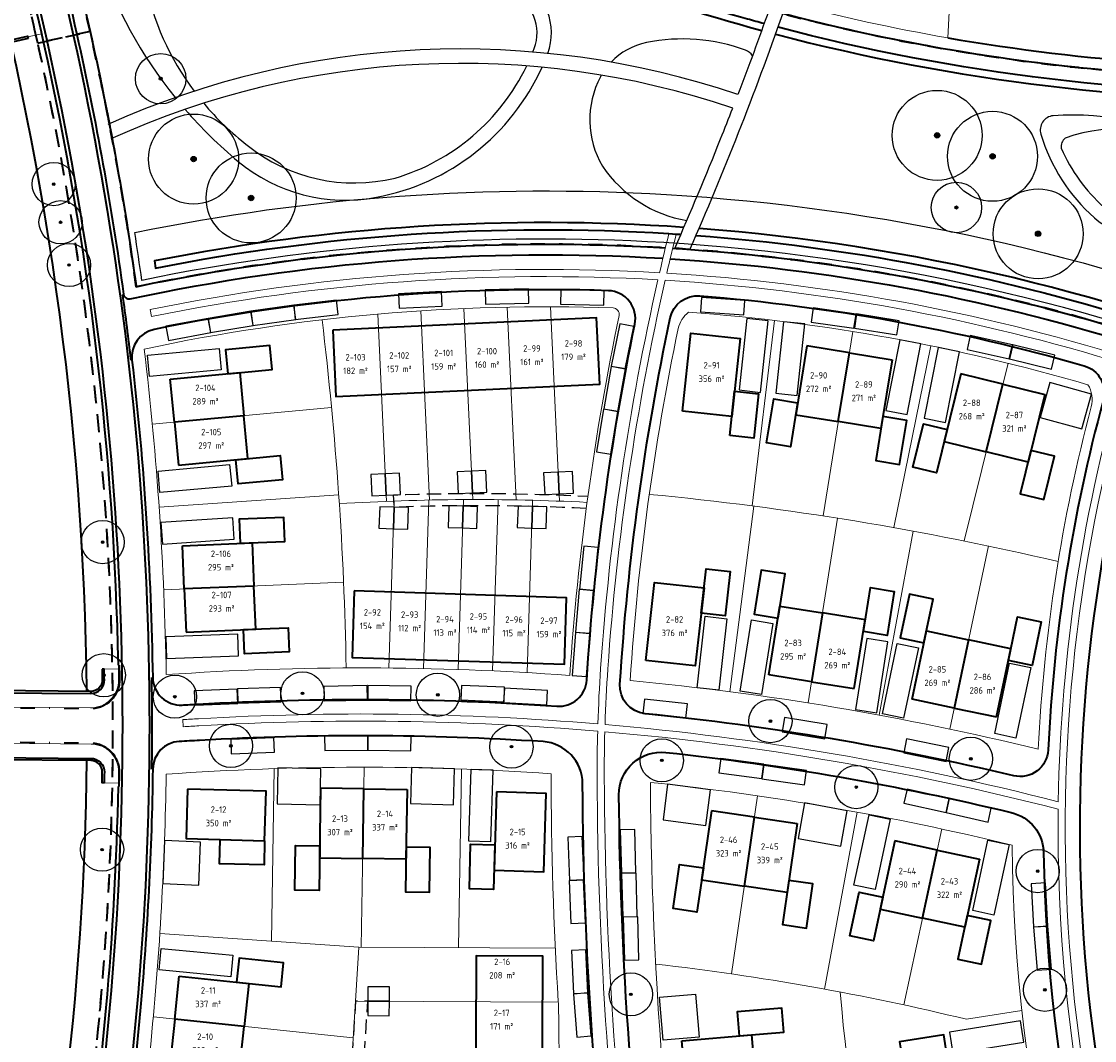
# Model space of a CAD drawing. Extents: x 168179 to 170299, y 448694 to 449599.
# Tile 11 of 32: x 168483 to 168632, y 448886 to 449027. Entities that reach past the tile are written whole.
import ezdxf
from ezdxf.enums import TextEntityAlignment as Align

# ---------------------------------------------------------------- set-up
doc = ezdxf.new("R2010")
doc.units = 0
for name, pattern in [('NLCS-HIDDEN', [4, 2, -2]), ('Stippelfijn', [3, 2, -1]), ('VH-RIJWIELPADBAND', [20, 8, -2, 2, -2, 0, -2, 2, -2])]:
    doc.linetypes.add(name, pattern=pattern)
doc.layers.get('0').update_dxf_attribs({"lineweight": 0})
for name, color, linetype, lineweight in [('N-WA-GW-GRONDWERKLIJN-G', 90, 'Continuous', 25), ('N-WE-KG-GRENS_SECTIE-G', 210, 'NLCS-HIDDEN', 35), ('N-WE-VH-VERHARDING_ASFALT_ROOD-G', 10, 'Continuous', 35), ('N02-WE-VH-GOOT-O', 170, 'Continuous', 18), ('N02-WE-VH-KANTOPSLUITING_ACHTERKANTBAND-G', 50, 'Continuous', 35), ('N02-WE-VH-VERHARDING-G', 252, 'Continuous', 35), ('N04-WE-VH-KANTOPSLUITING_ACHTERKANTBAND-G', 50, 'Continuous', 35), ('N08-WE-VH-KANTOPSLUITING_RIJWIELPADBAND_120X250-G', 253, 'VH-RIJWIELPADBAND', 35), ('N2-PV-GR-BOOM-S', 90, 'Continuous', 25), ('N2-WE-OG-BEBOUWING_SCHUUR-G', 7, 'Continuous', 25), ('N2-WE-OG-KADASTRAAL_KAVELNUMMER-T18', 7, 'Continuous', 18), ('N2-WE-OG-TERREIN_GROEN-G', 7, 'Continuous', 25), ('N2-WE-OG-WATER-G', 130, 'Continuous', 25), ('N2-WE-OG-WEG_PARKEERPLAATS_OPENBAAR-G', 253, 'Continuous', 25), ('N2-WE-OG-WEG_PARKEERPLAATS_PRIVE-G', 253, 'Continuous', 25), ('N2-WE-OG-WEG_VOETPAD-G', 7, 'Continuous', 25), ('N8-WE-KW-KUNSTWERK_BRUG_WEGVERKEERSBRUG-G', 170, 'Continuous', 35), ('N8-WE-OG-KADASTRAAL_KAVELNUMMER-T18', 7, 'Continuous', 18), ('N8-WE-OG-KADASTRAAL_KAVELOPPERVLAK-T18', 10, 'Continuous', 18), ('N8-WE-VH-KANTOPSLUITING_ACHTERKANTBAND-G', 50, 'Continuous', 13), ('N8-WE-WH-WATERLIJN-G', 150, 'Continuous', 35)]:
    doc.layers.add(name, color=color, linetype=linetype, lineweight=lineweight)
for name, color, linetype, lineweight, true_color in [('N02-WE-KG-KADASTRAAL-O', 150, 'Continuous', 18, 0x007fff), ('N02-WE-OG-WEG_VOETPAD_ACHTERPAD-G', 6, 'Stippelfijn', 25, 0xff00ff), ('N04-WE-KG-KADASTRAAL-O', 150, 'Continuous', 18, 0x007fff), ('N2-WE-KG-GRENS_KADASTRAAL-G', 150, 'Continuous', 18, 0x007fff), ('N2-WE-KG-KADASTRAAL_BEBOUWING-G', 1, 'Continuous', 35, 0xff0000)]:
    doc.layers.add(name, color=color, linetype=linetype, lineweight=lineweight, true_color=true_color)
doc.styles.add('NLCS-ISO-M1000-T18', font='NLCS-ISO.ttf', dxfattribs={"height": 1.8})

# ---------------------------------------------------------------- blocks, each defined once
blk = doc.blocks.new('SGR-BOOM_01')
at = {"ltscale": 0.1}
h = blk.add_hatch(color=256, dxfattribs=at)
edge = h.paths.add_edge_path()
edge.add_arc((0, 0), 0.15, 0, 360)
for radius in [2.5, 0.045]:
    blk.add_circle((0, 0), radius)
blk.add_circle((0, 0), 0.15, dxfattribs=at)
blk = doc.blocks.new('an-bb-sn-opp')
at = {"layer": 'N8-WE-OG-KADASTRAAL_KAVELNUMMER-T18', "style": 'NLCS-ISO-M1000-T18'}
blk.add_attdef('NUMMER', text='', height=1.8, dxfattribs=at).set_placement((0, 1.87), align=Align.MIDDLE)
at = {"layer": 'N8-WE-OG-KADASTRAAL_KAVELOPPERVLAK-T18', "style": 'NLCS-ISO-M1000-T18'}
blk.add_attdef('OPPERVLAK', text='', height=1.8, dxfattribs=at).set_placement((0, -1.87), align=Align.MIDDLE)

msp = doc.modelspace()

# ---------------------------------------------------------------- linework, layer by layer
at = {"layer": 'N-WA-GW-GRONDWERKLIJN-G', "flags": 128}
msp.add_lwpolyline([(168659.46, 448984), (168659.58, 448976.74, 0.081562), (168572.02, 448996.52, 0.065865), (168499.54, 448991.28, 0.003779), (168498.56, 448997.92, -0.065531), (168572.41, 449003.2, -0.079041)], format="xyb", close=True, dxfattribs=at)
at = {"layer": 'N-WE-KG-GRENS_SECTIE-G', "flags": 128}
for points in [[(168697.42, 449523.48, 0.061305), (168625.69, 449511.22), (168625.93, 449510.09), (168625.82, 449510.06), (168619.48, 449508.07), (168619.26, 449509.21, 0.097374), (168518.87, 449453.25), (168517.94, 449454.35), (168516, 449452.84, 0.011255), (168505.99, 449443.81), (168507.05, 449442.69, 0.134676), (168425.05, 449308.09), (168426.17, 449307.81), (168424.38, 449301.33), (168423.27, 449301.61, 0.086527), (168414.66, 449199.64), (168413.11, 449199.5, 0.01336), (168414.95, 449183.61), (168416.49, 449183.83, 0.06257), (168436.07, 449112.19, -0.030357), (168460.72, 449040.48, -0.062919), (168475.75, 448937.32), (168474.2, 448937.29, -0.009415), (168474.2, 448921.69), (168475.75, 448921.66, -0.05401), (168464.45, 448832.8, 0.032968), (168455.08, 448777.73), (168453.38, 448761.24), (168481.27, 448758.33), (168493.77, 448890.3, 0.090314), (168479.7, 449045.74, 0.030357), (168454.27, 449119.72, -0.061192), (168436.21, 449185.1), (168437.15, 449185.24), (168435.21, 449201.7), (168434.26, 449201.62, -0.084578), (168441.84, 449294.75), (168442.76, 449294.52, -0.008125), (168446.11, 449306.59), (168445.23, 449306.85, -0.12909), (168519.31, 449427.16), (168519.95, 449426.48, -0.015422), (168532.35, 449437.58), (168531.72, 449438.32, -0.091735), (168619.61, 449488.54), (168619.92, 449487.64, -0.011125), (168631.73, 449491.47), (168631.45, 449492.38, -0.059389), (168696.32, 449503.7)], [(168669.55, 449019.54, -0.099335), (168562.46, 449036.57, 0.071724), (168485.34, 449053.2, -0.015524), (168492.35, 449025.86, -0.020346), (168498.76, 448990.4, -0.157972), (168668.14, 448972.34, -0.025649), (168668.23, 448995.66)]]:
    msp.add_lwpolyline(points, format="xyb", close=True, dxfattribs=at)
at = {"layer": 'N-WE-KG-GRENS_SECTIE-G'}
for points in [[(168685.76, 449312.78), (168669.55, 449019.54, -0.099335), (168562.46, 449036.57, 0.071724), (168485.34, 449053.2, -0.015524), (168492.35, 449025.86), (168485.08, 449024.24, 0.012724), (168479.7, 449045.74, 0.030357), (168454.27, 449119.72, -0.061192), (168436.21, 449185.1), (168437.15, 449185.24), (168435.21, 449201.7), (168434.26, 449201.62, -0.067274), (168437.75, 449276.05), (168445.08, 449274.71, 0.01497), (168442.64, 449258.69, 0.087848), (168535.02, 449285.65, -0.141513)], [(168735.97, 448736.67), (168730.22, 448737.72), (168724.68, 448732.93), (168481.27, 448758.33), (168493.77, 448890.3, 0.077502), (168485.08, 449024.24), (168492.35, 449025.86, -0.020346), (168498.76, 448990.4, -0.157972), (168668.14, 448972.34, 0.109469), (168693.96, 448877.35), (168707.82, 448850.93, -0.052646), (168727.8, 448800.68, -0.060721), (168735.57, 448749.85)]]:
    msp.add_lwpolyline(points, format="xyb", close=True, dxfattribs=at)
at = {"layer": 'N-WE-VH-VERHARDING_ASFALT_ROOD-G', "flags": 128}
msp.add_lwpolyline([(168484.57, 449047.09, -0.090321), (168498.8, 448889.84), (168486.08, 448755.58, 0.411709), (168488.32, 448752.86), (168479.66, 448753.76, 0.416977), (168482.41, 448756.01), (168495.11, 448890.18, 0.090316), (168481, 449046.1, 0.030357)], format="xyb", dxfattribs=at)
at = {"layer": 'N02-WE-KG-KADASTRAAL-O', "flags": 128}
for points in [[(168565.83, 448986.4, 0.035342), (168558.98, 448936.39, 0.035407), (168502.92, 448936.51, 0.025595), (168499.87, 448981.74, -0.061277), (168564.97, 448987.44, -0.450694)], [(168631.39, 448973.71, 0.207108), (168630.93, 448976.78, 0.052805), (168575.47, 448986.86, 0.178691), (168574.03, 448984.58, 0.035347), (168567.35, 448935.69, -0.036377), (168624.04, 448926.15, -0.052859)], [(168557.37, 448891.11, -0.014606), (168556.36, 448922.74, 0.034964), (168502.92, 448922.68, -0.020922), (168500.81, 448885.68), (168491.08, 448782.89, 0.411833), (168492.78, 448780.82), (168549.22, 448775.02, 0.020699), (168555.6, 448828.96), (168525.5, 448830.82), (168526.54, 448847.78), (168556.67, 448845.93, 0.016794), (168557.41, 448890.01, 0.011082)], [(168570.16, 448921.54, 0.04346), (168578.57, 448830.32, -0.031046), (168586.48, 448771.18), (168655.8, 448764.05, 0.472986), (168656.79, 448765.03, 0.08265), (168644.01, 448813.3, -0.111765), (168620.39, 448912.83, 0.033348)]]:
    msp.add_lwpolyline(points, format="xyb", close=True, dxfattribs=at)
at = {"layer": 'N02-WE-OG-WEG_VOETPAD_ACHTERPAD-G', "flags": 128}
msp.add_lwpolyline([(168561.26, 448959.6, 0.021629), (168534.57, 448959.77), (168534.5, 448961.47, -0.021743), (168561.49, 448961.29)], format="xyb", dxfattribs=at)
msp.add_lwpolyline([(168528.24, 448847.68), (168530.91, 448891.15), (168529.21, 448891.15), (168526.54, 448847.78)], dxfattribs=at)
at = {"layer": 'N02-WE-VH-GOOT-O', "flags": 128}
msp.add_lwpolyline([(168647.25, 448823.82, -0.186731), (168639.06, 448985.49), (168638.1, 448985.79, 0.006104), (168636.45, 448980.54, 0.059842), (168572.45, 448992.28, -0.003957), (168573.75, 448997.71), (168572.73, 448997.78, 0.003948), (168571.44, 448992.34, 0.065303), (168500.67, 448987.22), (168500.87, 448986.24, -0.065147), (168571.21, 448991.35, 0.038632), (168563.25, 448937.37, 0.0093), (168562.87, 448929.66, 0.03562), (168507.38, 448930.38, -0.001802), (168505.23, 448930.27), (168505.28, 448929.27, 0.001802), (168507.44, 448929.39, -0.035656), (168562.84, 448928.66, 0.007643), (168562.76, 448922.32, 0.033756), (168567.88, 448850.31, 0.012349)], format="xyb", dxfattribs=at)
for points in [[(168636.16, 448979.59, 0.06847), (168626.8, 448918.86, 0.041003), (168563.86, 448929.58, -0.009365), (168564.25, 448937.3, -0.038749), (168572.22, 448991.29, -0.06)], [(168663.65, 448758.92, 0.100858), (168647.84, 448820.2, -0.00841), (168646.34, 448823.41, -0.108254), (168626.79, 448917.83, 0.041121), (168563.83, 448928.58, 0.007572), (168563.76, 448922.33, 0.033756), (168568.87, 448850.44, 0.012349), (168572.94, 448825.77, -0.03087), (168580.3, 448767.69)]]:
    msp.add_lwpolyline(points, format="xyb", close=True, dxfattribs=at)
at = {"layer": 'N02-WE-VH-KANTOPSLUITING_ACHTERKANTBAND-G', "flags": 128}
for points in [[(168490.51, 449025.45, -0.020799), (168497, 448989.35, 0.436378), (168497.92, 448988.71, -0.067809), (168571.9, 448994.34)], [(168492.35, 449025.86, -0.020346), (168498.76, 448990.4, -0.066977), (168572.25, 448995.8)], [(168496.27, 448937.81, 0.050097), (168485.89, 449024.42, 0.049141)], [(168573.26, 448995.74, -0.059299), (168637.49, 448983.88, -0.059299)], [(168572.91, 448994.28, -0.059525), (168637.04, 448982.47, -0.059525)], [(168637.99, 448982.18, -0.001838), (168639.92, 448981.56, 0.182657), (168649.08, 448824.68, 0.00841), (168650.57, 448821.49, -0.106318), (168666.81, 448755.55), (168664.78, 448755.76)], [(168489.18, 448782.77, 0.411153), (168492.64, 448778.55), (168572.53, 448770.14, 0.469123), (168576.8, 448774.3, 0.027249), (168569.97, 448825.2, -0.012349), (168565.88, 448850.03, -0.033315), (168560.75, 448921.37, 0.393742), (168555.25, 448927.2, 0.030844), (168507.56, 448927.37, -0.002327), (168504.74, 448927.22, 0.396012), (168501.05, 448923.4, -0.019077), (168499.31, 448889.79), (168488.27, 448773.12)], [(168581.9, 448774.41, 0.029674), (168574.92, 448826.14, -0.012349), (168570.87, 448850.72, -0.032573), (168565.8, 448919.82, -0.449107), (168572.32, 448925.71, -0.031482), (168620.27, 448917.36, -0.342549), (168624.78, 448911.74, 0.101455), (168644.5, 448822.59, 0.00841), (168646.03, 448819.31, -0.085042), (168660.82, 448768.59, -0.097671)], [(168479.87, 448754.86, 0.417161), (168481.94, 448756.55), (168494.59, 448890.23, 0.017631), (168496.27, 448920.95, 0.019921)]]:
    msp.add_lwpolyline(points, format="xyb", dxfattribs=at)
for points in [[(168564.33, 448989.84, 0.058844), (168501.23, 448984.46, 0.388885), (168498.16, 448980.21, -0.025069), (168501.04, 448936.1, 0.424751), (168505.12, 448932.28, 0.001802), (168507.26, 448932.4, -0.031874), (168557.18, 448932.13, 0.41575), (168561.33, 448935.75, -0.035178), (168568, 448985.18, 0.4656)], [(168633.07, 448974.66, 0.054386), (168625.41, 448926.05, -0.469658), (168620.64, 448922.46, 0.033166), (168569.42, 448931.08, -0.403378), (168565.94, 448935.19, -0.036646), (168572.93, 448986.07, -0.376527), (168577.04, 448989.13, -0.050359), (168630.4, 448979.41, -0.409574)]]:
    msp.add_lwpolyline(points, format="xyb", close=True, dxfattribs=at)
at = {"layer": 'N02-WE-VH-VERHARDING-G'}
for points in [[(168498.04, 448980.2, 0.005219), (168496.88, 448989.33)], [(168500.93, 448923.4, 0.0072), (168500.92, 448936.1)]]:
    msp.add_lwpolyline(points, format="xyb", dxfattribs=at)
at = {"layer": 'N04-WE-KG-KADASTRAAL-O', "flags": 128}
msp.add_lwpolyline([(168671.26, 449173.76), (168612.27, 449180.01, -0.090747), (168589.2, 449029.81, 0.020792), (168611.46, 449024.97), (168613.05, 449055.25), (168624.75, 449054.65), (168627.89, 449109.28), (168667.07, 449107.39)], format="xyb", close=True, dxfattribs=at)
at = {"layer": 'N04-WE-VH-KANTOPSLUITING_ACHTERKANTBAND-G', "flags": 128}
for points in [[(168485.89, 449024.42, 0.012724), (168480.5, 449045.96, 0.030357), (168455.04, 449120.03, -0.061188), (168437.03, 449185.22)], [(168519, 449050.79, 0.031712), (168484.01, 449055.27, 0.519415), (168483.11, 449054.15, -0.002766), (168485.07, 449047.23, -0.012724), (168490.51, 449025.45, -0.012724)], [(168518.32, 449048.91, 0.030112), (168485.34, 449053.2, -0.002178), (168486.88, 449047.73, -0.012724), (168492.35, 449025.86, -0.012724)], [(168669.55, 449019.54, -0.078329), (168584.3, 449029.47, -0.078329)], [(168611.46, 449024.97, 0.05335), (168669.64, 449021.15, 0.05335)]]:
    msp.add_lwpolyline(points, format="xyb", dxfattribs=at)
at = {"layer": 'N08-WE-VH-KANTOPSLUITING_RIJWIELPADBAND_120X250-G', "flags": 128}
for points in [[(168496.39, 448937.82, -0.001145), (168496.43, 448935.82, -0.420989), (168492.42, 448931.78), (168479.54, 448931.89)], [(168496.39, 448920.95, 0.001131), (168496.43, 448922.94, 0.416097), (168492.48, 448926.98), (168479.64, 448927.09, 0.410868), (168473.59, 448921.2)]]:
    msp.add_lwpolyline(points, format="xyb", dxfattribs=at)
at = {"layer": 'N2-WE-KG-GRENS_KADASTRAAL-G', "flags": 128}
for points in [[(168533.5, 448960.58), (168532.3, 448986.59)], [(168539.49, 448960.76), (168538.28, 448987.04)], [(168545.5, 448960.83), (168544.27, 448987.37)], [(168551.51, 448960.78), (168550.27, 448987.55)], [(168557.52, 448960.61), (168556.27, 448987.6)], [(168584.31, 448959.95), (168587.39, 448985.71)], [(168594.14, 448958.56), (168598.28, 448984.17)], [(168603.95, 448956.93), (168609.1, 448982.2)], [(168613.72, 448955.08), (168619.83, 448979.78)], [(168525.88, 448973.64), (168500.99, 448971.28)], [(168526.88, 448961.47), (168501.93, 448959.76)], [(168534.59, 448960.62), (168533.85, 448937.43)], [(168539.4, 448960.76), (168538.65, 448937.35)], [(168544.2, 448960.83), (168543.45, 448937.22)], [(168549.01, 448960.81), (168548.25, 448937.03)], [(168553.81, 448960.73), (168553.04, 448936.78)], [(168584.55, 448959.92), (168581.2, 448934.14)], [(168596.15, 448958.24), (168592.09, 448932.57)], [(168606.66, 448956.44), (168601.94, 448930.88)], [(168617.11, 448954.38), (168611.75, 448928.94)], [(168527.55, 448949.37), (168502.57, 448948.3)], [(168517.53, 448899.5), (168517.9, 448923.45)], [(168530.01, 448898.65), (168530.41, 448923.64)], [(168543.52, 448898.59), (168543.91, 448923.39)], [(168581.45, 448894.93), (168585.04, 448919.67)], [(168594.36, 448892.82), (168598.86, 448917.41)], [(168605.36, 448890.63), (168610.63, 448915.07)], [(168502.04, 448900.57), (168529.67, 448898.66), (168556.97, 448898.53)], [(168526.22, 448842.58), (168529.67, 448898.66)], [(168529.21, 448891.15), (168557.37, 448891.03)], [(168528.89, 448886.04), (168501.13, 448888.96)]]:
    msp.add_lwpolyline(points, dxfattribs=at)
for points in [[(168527.91, 448937.44, 0.025914), (168524.56, 448985.8, 0.025914)], [(168526.95, 448960.25, -0.027822), (168561.38, 448960.44, -0.027822)], [(168570.9, 448896.31, -0.030685), (168614.06, 448888.64), (168621.77, 448889.86)], [(168596.53, 448892.41, 0.056375), (168610.99, 448820.61, -0.056687), (168621.64, 448767.57, 1.214884)]]:
    msp.add_lwpolyline(points, format="xyb", dxfattribs=at)
at = {"layer": 'N2-WE-KG-GRENS_KADASTRAAL-G'}
msp.add_lwpolyline([(168570.01, 448961.55, -0.034103), (168626.79, 448952.22)], format="xyb", dxfattribs=at)
at = {"layer": 'N2-WE-KG-KADASTRAAL_BEBOUWING-G', "flags": 128}
for points in [[(168526.04, 448984.38), (168526.47, 448975.14), (168563.13, 448976.84), (168562.7, 448986.08)], [(168574.61, 448973.12), (168575.78, 448983.96), (168582.64, 448983.22), (168581.47, 448972.38)], [(168511.46, 448978.3), (168517.63, 448978.88), (168517.31, 448982.23), (168511.14, 448981.64)], [(168591.88, 448982.17), (168590.34, 448972.62), (168596.26, 448971.66), (168597.81, 448981.22)], [(168603.73, 448980.26), (168602.18, 448970.7), (168596.26, 448971.66), (168597.81, 448981.22)], [(168503.49, 448977.54), (168513.13, 448978.46), (168513.7, 448972.48), (168504.06, 448971.57)], [(168613.29, 448978.31), (168610.97, 448968.91), (168616.79, 448967.47), (168619.11, 448976.87)], [(168581.18, 448969.72), (168581.85, 448975.88), (168585.19, 448975.52), (168584.52, 448969.36)], [(168624.94, 448975.43), (168622.61, 448966.03), (168616.79, 448967.47), (168619.11, 448976.87)], [(168590.61, 448974.28), (168589.62, 448968.16), (168586.3, 448968.69), (168587.29, 448974.81)], [(168504.63, 448965.6), (168514.26, 448966.51), (168513.7, 448972.48), (168504.06, 448971.57)], [(168602.45, 448972.36), (168601.46, 448966.24), (168604.78, 448965.71), (168605.77, 448971.83)], [(168611.37, 448970.54), (168609.88, 448964.53), (168606.62, 448965.33), (168608.11, 448971.35)], [(168512.59, 448966.35), (168518.76, 448966.94), (168519.08, 448963.59), (168512.91, 448963.01)], [(168623.02, 448967.66), (168621.53, 448961.64), (168624.79, 448960.84), (168626.28, 448966.86)], [(168513.18, 448954.75), (168519.37, 448955), (168519.24, 448958.36), (168513.04, 448958.1)], [(168505.19, 448954.42), (168514.86, 448954.82), (168515.11, 448948.82), (168505.43, 448948.42)], [(168577.22, 448945.05), (168577.9, 448951.21), (168581.24, 448950.84), (168580.55, 448944.68)], [(168587.89, 448944.37), (168588.87, 448950.5), (168585.55, 448951.02), (168584.57, 448944.9)], [(168569.54, 448938.48), (168570.75, 448949.31), (168577.61, 448948.55), (168576.4, 448937.72)], [(168505.68, 448942.43), (168515.35, 448942.83), (168515.11, 448948.82), (168505.43, 448948.42)], [(168529.04, 448948.14), (168528.75, 448938.89), (168558.23, 448937.95), (168558.53, 448947.2)], [(168599.74, 448942.48), (168600.72, 448948.61), (168604.03, 448948.08), (168603.06, 448941.96)], [(168608.15, 448940.94), (168609.43, 448947.01), (168606.14, 448947.7), (168604.86, 448941.63)], [(168586.63, 448936.47), (168588.15, 448946.03), (168594.08, 448945.09), (168592.56, 448935.53)], [(168598.48, 448934.58), (168600.01, 448944.14), (168594.08, 448945.09), (168592.56, 448935.53)], [(168619.89, 448938.47), (168621.17, 448944.53), (168624.45, 448943.84), (168623.18, 448937.77)], [(168513.67, 448942.76), (168519.87, 448943.02), (168520.01, 448939.66), (168513.81, 448939.4)], [(168606.5, 448933.11), (168608.49, 448942.58), (168614.36, 448941.35), (168612.37, 448931.87)], [(168618.24, 448930.64), (168620.24, 448940.11), (168614.36, 448941.35), (168612.37, 448931.87)], [(168524.36, 448920.74), (168524.21, 448911.06), (168530.21, 448910.96), (168530.36, 448920.64)], [(168505.89, 448920.62), (168505.7, 448913.73), (168516.59, 448913.43), (168516.78, 448920.32)], [(168536.36, 448920.55), (168536.21, 448910.87), (168530.21, 448910.96), (168530.36, 448920.64)], [(168548.78, 448920.23), (168548.45, 448909.33), (168555.35, 448909.12), (168555.68, 448920.02)], [(168578.67, 448917.57), (168577.28, 448907.99), (168583.22, 448907.13), (168584.61, 448916.71)], [(168590.55, 448915.84), (168589.16, 448906.26), (168583.22, 448907.13), (168584.61, 448916.71)], [(168516.59, 448913.43), (168516.5, 448910.07), (168510.3, 448910.24), (168510.39, 448913.6)], [(168604.13, 448913.4), (168602.09, 448903.94), (168607.96, 448902.67), (168609.99, 448912.13)], [(168524.24, 448912.74), (168524.14, 448906.54), (168520.78, 448906.59), (168520.88, 448912.79)], [(168536.23, 448912.55), (168536.14, 448906.35), (168539.49, 448906.3), (168539.59, 448912.5)], [(168548.56, 448912.85), (168548.37, 448906.66), (168545.02, 448906.76), (168545.2, 448912.95)], [(168615.86, 448910.87), (168613.82, 448901.41), (168607.96, 448902.67), (168609.99, 448912.13)], [(168577.52, 448909.65), (168576.63, 448903.52), (168573.31, 448904), (168574.2, 448910.13)], [(168589.4, 448907.93), (168588.51, 448901.79), (168591.83, 448901.31), (168592.72, 448907.44)], [(168602.44, 448905.58), (168601.14, 448899.52), (168597.86, 448900.22), (168599.16, 448906.28)], [(168614.18, 448903.05), (168612.87, 448896.99), (168616.15, 448896.28), (168617.46, 448902.34)], [(168512.7, 448893.78), (168518.87, 448893.13), (168519.22, 448896.47), (168513.05, 448897.12)], [(168545.77, 448848.72), (168555.02, 448848.68), (168555.23, 448897.39), (168545.98, 448897.43)], [(168504.74, 448894.62), (168514.37, 448893.6), (168513.74, 448887.64), (168504.12, 448888.65)], [(168582.51, 448886.33), (168588.69, 448886.85), (168588.41, 448890.2), (168582.23, 448889.67)], [(168503.49, 448882.68), (168513.11, 448881.67), (168513.74, 448887.64), (168504.12, 448888.65)], [(168574.54, 448885.65), (168584.19, 448886.47), (168584.7, 448880.49), (168575.05, 448879.67)], [(168611.43, 448883.16), (168610.9, 448886.48), (168604.78, 448885.51), (168605.31, 448882.19)]]:
    msp.add_lwpolyline(points, close=True, dxfattribs=at)
at = {"layer": 'N2-WE-OG-BEBOUWING_SCHUUR-G', "flags": 128}
for points in [[(168533.32, 448964.42), (168531.32, 448964.33), (168531.46, 448961.33), (168533.46, 448961.42)], [(168535.32, 448964.51), (168533.32, 448964.42), (168533.46, 448961.42), (168535.45, 448961.51)], [(168545.32, 448964.76), (168543.32, 448964.67), (168543.46, 448961.67), (168545.45, 448961.76)], [(168547.31, 448964.85), (168545.32, 448964.76), (168545.45, 448961.76), (168547.45, 448961.85)], [(168557.34, 448964.62), (168555.34, 448964.53), (168555.48, 448961.53), (168557.47, 448961.63)], [(168559.33, 448964.71), (168557.34, 448964.62), (168557.47, 448961.63), (168559.47, 448961.72)], [(168534.57, 448959.77), (168532.57, 448959.84), (168532.47, 448956.84), (168534.47, 448956.77)], [(168536.56, 448959.71), (168534.57, 448959.77), (168534.47, 448956.77), (168536.47, 448956.71)], [(168544.17, 448959.89), (168542.18, 448959.96), (168542.08, 448956.96), (168544.08, 448956.9)], [(168546.17, 448959.83), (168544.17, 448959.89), (168544.08, 448956.9), (168546.08, 448956.83)], [(168553.78, 448959.86), (168551.78, 448959.92), (168551.68, 448956.93), (168553.68, 448956.86)], [(168555.78, 448959.8), (168553.78, 448959.86), (168553.68, 448956.86), (168555.68, 448956.8)], [(168530.92, 448893.14), (168530.91, 448891.14), (168533.91, 448891.13), (168533.92, 448893.13)], [(168530.91, 448891.14), (168530.9, 448889.14), (168533.9, 448889.13), (168533.91, 448891.13)]]:
    msp.add_lwpolyline(points, close=True, dxfattribs=at)
at = {"layer": 'N2-WE-OG-TERREIN_GROEN-G'}
for points in [[(168555.9, 449022.77, 0.386975), (168551.83, 449032.99, 0.13804), (168497.48, 449042.84, 0.470196), (168493.42, 449036.31, 0.089651), (168504.17, 449016.67, 0.089651)], [(168584.34, 449022.49, 0.157861), (168583.38, 449023.25, 0.139807), (168569.6, 449024.3, 0.153649), (168564.7, 449021.59, 0.153649)], [(168505.54, 449015.02, 0.041023), (168512.91, 449007.81, 0.223162), (168532.11, 449002.82, 0.245069), (168555.11, 449020.87)], [(168563.36, 449019.79, 0.006924), (168563.24, 449019.56, 0.262296), (168563.51, 449007.15, 0.204966), (168575.22, 448999.59)]]:
    msp.add_lwpolyline(points, format="xyb", dxfattribs=at)
msp.add_lwpolyline([(168647.7, 449009.55, 0.13804), (168626.1, 449014.15, 0.470196), (168624.39, 449011.59, 0.139807), (168631.83, 448999.96, 0.223162), (168639.45, 448997.73, 0.262296), (168649.2, 449005.41, 0.386975), (168647.7, 449009.55, 0.13804)], format="xyb", close=True, dxfattribs=at)
at = {"layer": 'N2-WE-OG-WATER-G'}
for points in [[(168553.84, 449023, 0.004283), (168554.03, 449023.47, 0.386975), (168550.95, 449031.19, 0.111912), (168507.94, 449041.3, 0.507283), (168499.91, 449032.91, 0.110113), (168506.8, 449017.55, 0.110113)], [(168508.12, 449015.88, 0.054483), (168514.18, 449010.05, 0.233815), (168534.7, 449005.49, 0.211769), (168552.99, 449021.06)]]:
    msp.add_lwpolyline(points, format="xyb", dxfattribs=at)
msp.add_lwpolyline([(168639.15, 448999.7, 0.262296), (168647.36, 449006.17, 0.386975), (168646.77, 449007.78, 0.269782), (168627.76, 449011.05, 0.269782), (168627.23, 449009.63, 0.110262), (168633.16, 449001.45, 0.223162)], format="xyb", close=True, dxfattribs=at)
at = {"layer": 'N2-WE-OG-WEG_PARKEERPLAATS_OPENBAAR-G', "flags": 128}
for points in [[(168541.16, 448989.71), (168535.17, 448989.42), (168535.27, 448987.42), (168541.26, 448987.71)], [(168553.23, 448990.09), (168547.23, 448989.97), (168547.27, 448987.97), (168553.27, 448988.09)], [(168563.73, 448989.82), (168557.73, 448989.95), (168557.68, 448987.95), (168563.68, 448987.82)], [(168520.62, 448987.83), (168514.68, 448986.98), (168514.96, 448985), (168520.9, 448985.85)], [(168526.57, 448988.54), (168520.62, 448987.83), (168520.85, 448985.85), (168526.81, 448986.55)], [(168583.26, 448988.5), (168577.28, 448988.91), (168577.14, 448986.92), (168583.12, 448986.5)], [(168514.68, 448986.98), (168508.76, 448985.99), (168509.09, 448984.02), (168515.01, 448985)], [(168598.73, 448986.6), (168592.79, 448987.46), (168592.5, 448985.48), (168598.44, 448984.62)], [(168604.73, 448985.67), (168598.81, 448986.62), (168598.49, 448984.65), (168604.41, 448983.69)], [(168508.76, 448985.99), (168502.86, 448984.91), (168503.22, 448982.94), (168509.12, 448984.02)], [(168566.68, 448978.97), (168567.86, 448984.85), (168565.9, 448985.25), (168564.72, 448979.36)], [(168620.44, 448982.33), (168614.58, 448983.63), (168614.15, 448981.68), (168620, 448980.37)], [(168626.34, 448980.87), (168620.51, 448982.31), (168620.03, 448980.37), (168625.86, 448978.93)], [(168565.65, 448973.06), (168566.7, 448978.97), (168564.73, 448979.32), (168563.68, 448973.41)], [(168564.66, 448967.14), (168565.63, 448973.06), (168563.66, 448973.39), (168562.69, 448967.46)], [(168562.3, 448948.19), (168562.92, 448954.16), (168560.93, 448954.36), (168560.31, 448948.4)], [(168561.73, 448942.22), (168562.28, 448948.19), (168560.29, 448948.37), (168559.74, 448942.4)], [(168561.27, 448936.23), (168561.73, 448942.22), (168559.74, 448942.37), (168559.28, 448936.39)], [(168506.88, 448932.26), (168512.87, 448932.51), (168512.79, 448934.51), (168506.79, 448934.26)], [(168512.87, 448932.53), (168518.87, 448932.74), (168518.8, 448934.74), (168512.8, 448934.53)], [(168524.87, 448932.86), (168530.87, 448932.98), (168530.83, 448934.98), (168524.83, 448934.86)], [(168530.9, 448932.98), (168536.9, 448932.89), (168536.93, 448934.89), (168530.93, 448934.98)], [(168543.85, 448932.99), (168549.84, 448932.75), (168549.92, 448934.75), (168543.93, 448934.99)], [(168549.76, 448932.65), (168555.76, 448932.32), (168555.87, 448934.31), (168549.88, 448934.65)], [(168569.12, 448931.09), (168575.09, 448930.45), (168575.3, 448932.44), (168569.34, 448933.08)], [(168588.48, 448928.57), (168594.4, 448927.61), (168594.72, 448929.58), (168588.8, 448930.54)], [(168511.95, 448925.5), (168517.95, 448925.72), (168517.87, 448927.72), (168511.88, 448927.5)], [(168524.93, 448925.98), (168530.93, 448926), (168530.92, 448928), (168524.92, 448927.98)], [(168530.9, 448926), (168536.9, 448925.93), (168536.92, 448927.93), (168530.92, 448928)], [(168605.34, 448925.65), (168611.22, 448924.45), (168611.62, 448926.41), (168605.74, 448927.61)], [(168579.69, 448922.89), (168585.63, 448922.08), (168585.9, 448924.06), (168579.96, 448924.87)], [(168585.63, 448922.03), (168591.57, 448921.21), (168591.84, 448923.19), (168585.9, 448924.01)], [(168605.36, 448918.67), (168611.22, 448917.35), (168611.66, 448919.3), (168605.81, 448920.62)], [(168611.22, 448917.34), (168617.07, 448916.02), (168617.51, 448917.97), (168611.66, 448919.29)], [(168568.14, 448909.01), (168567.98, 448915.01), (168565.98, 448914.96), (168566.15, 448908.96)], [(168560.95, 448908.01), (168560.68, 448914.01), (168558.69, 448913.92), (168558.95, 448907.92)], [(168568.33, 448902.93), (168568.17, 448908.93), (168566.17, 448908.87), (168566.34, 448902.88)], [(168561.13, 448902.01), (168560.86, 448908.01), (168558.87, 448907.92), (168559.13, 448901.92)], [(168625.38, 448901.58), (168625.04, 448907.57), (168623.04, 448907.46), (168623.38, 448901.46)], [(168568.57, 448896.88), (168568.4, 448902.88), (168566.4, 448902.83), (168566.57, 448896.83)], [(168625.86, 448895.6), (168625.38, 448901.58), (168623.38, 448901.42), (168623.87, 448895.44)], [(168561.49, 448892.3), (168561.2, 448898.29), (168559.2, 448898.2), (168559.49, 448892.2)], [(168561.95, 448886.32), (168561.49, 448892.3), (168559.49, 448892.14), (168559.96, 448886.16)]]:
    msp.add_lwpolyline(points, close=True, dxfattribs=at)
at = {"layer": 'N2-WE-OG-WEG_PARKEERPLAATS_PRIVE-G', "flags": 128}
for points in [[(168586.53, 448985.67), (168583.55, 448985.99), (168582.48, 448976.05), (168585.46, 448975.72)], [(168591.63, 448985.22), (168588.65, 448985.54), (168587.58, 448975.6), (168590.56, 448975.28)], [(168607.74, 448982.44), (168604.8, 448983.02), (168602.86, 448973.21), (168605.81, 448972.63)], [(168613.07, 448981.35), (168610.12, 448981.93), (168608.19, 448972.12), (168611.13, 448971.54)], [(168500.61, 448977.92), (168500.33, 448980.91), (168510.29, 448981.83), (168510.57, 448978.85)], [(168631.42, 448975.49), (168625.63, 448977.07), (168624.31, 448972.24), (168630.1, 448970.67)], [(168502.05, 448961.79), (168501.78, 448964.77), (168511.73, 448965.7), (168512.01, 448962.71)], [(168502.18, 448957.62), (168502.39, 448954.63), (168512.36, 448955.31), (168512.16, 448958.3)], [(168579.65, 448934.33), (168576.67, 448934.67), (168577.78, 448944.61), (168580.76, 448944.27)], [(168585.59, 448933.75), (168582.63, 448934.22), (168584.2, 448944.1), (168587.16, 448943.63)], [(168502.87, 448941.74), (168502.98, 448938.74), (168512.97, 448939.12), (168512.86, 448942.12)], [(168598.63, 448931.68), (168601.59, 448931.2), (168603.16, 448941.08), (168600.2, 448941.55)], [(168605.32, 448930.45), (168602.39, 448931.06), (168604.45, 448940.85), (168607.38, 448940.23)], [(168620.92, 448927.7), (168617.98, 448928.32), (168620.04, 448938.1), (168622.98, 448937.48)], [(168524.41, 448923.44), (168518.41, 448923.54), (168518.33, 448918.54), (168524.32, 448918.44)], [(168542.97, 448923.43), (168536.97, 448923.59), (168536.84, 448918.59), (168542.84, 448918.43)], [(168545.27, 448923.37), (168548.27, 448923.28), (168547.97, 448913.28), (168544.97, 448913.38)], [(168578.5, 448920.53), (168572.54, 448921.28), (168571.92, 448916.32), (168577.88, 448915.57)], [(168597.47, 448917.61), (168591.57, 448918.68), (168590.68, 448913.76), (168596.59, 448912.69)], [(168600.53, 448917.05), (168603.46, 448916.42), (168601.36, 448906.65), (168598.42, 448907.28)], [(168502.69, 448913.48), (168502.43, 448907.48), (168507.43, 448907.27), (168507.68, 448913.26)], [(168617.05, 448913.53), (168619.98, 448912.9), (168617.87, 448903.12), (168614.94, 448903.76)], [(168501.95, 448895.5), (168502.23, 448898.48), (168512.19, 448897.54), (168511.9, 448894.55)], [(168571.96, 448885.74), (168571.45, 448891.72), (168576.44, 448892.14), (168576.94, 448886.17)], [(168622.05, 448885.45), (168621.58, 448888.41), (168611.71, 448886.85), (168612.18, 448883.89)]]:
    msp.add_lwpolyline(points, close=True, dxfattribs=at)
at = {"layer": 'N2-WE-OG-WEG_VOETPAD-G'}
for points in [[(168586.62, 449028.83, -0.006845), (168582.32, 449017.08, 0.189013), (168494.83, 449012.95)], [(168573.54, 448995.72, 0.009029), (168579.92, 449010.95, 0.002503), (168581.6, 449015.21, 0.189824), (168495.24, 449010.94)]]:
    msp.add_lwpolyline(points, format="xyb", dxfattribs=at)
msp.add_arc((168155.12, 449180.18), 459.27, 336.2992, 340.691, dxfattribs=at)
at = {"layer": 'N8-WE-KW-KUNSTWERK_BRUG_WEGVERKEERSBRUG-G'}
msp.add_lwpolyline([(168483.73, 449024.89), (168466.76, 449021.05), (168466.69, 449021.34), (168483.66, 449025.18)], close=True, dxfattribs=at)
for points in [[(168494, 448937.28, -0.000863), (168494.03, 448935.78, -0.420989), (168492.44, 448934.18), (168478.79, 448934.29, -0.407251), (168477.23, 448935.85, 0.000899), (168477.2, 448937.35), (168476.9, 448937.34, -0.000899), (168476.93, 448935.84, 0.407251), (168478.79, 448933.99), (168492.43, 448933.88, 0.420989), (168494.33, 448935.79, 0.000863), (168494.3, 448937.29)], [(168476.9, 448921.64, 0.000899), (168476.93, 448923.14, -0.412272), (168478.82, 448924.99), (168492.46, 448924.88, -0.416097), (168494.33, 448922.97, -0.000863), (168494.3, 448921.47), (168494, 448921.48, 0.000863), (168494.03, 448922.97, 0.416097), (168492.46, 448924.58), (168478.82, 448924.69, 0.412272), (168477.23, 448923.14, -0.000899), (168477.2, 448921.64)]]:
    msp.add_lwpolyline(points, format="xyb", close=True, dxfattribs=at)
at = {"layer": 'N8-WE-VH-KANTOPSLUITING_ACHTERKANTBAND-G', "flags": 128}
for points in [[(168483.69, 449025.09), (168485.64, 449025.53)], [(168494.3, 448937.29), (168496.28, 448937.32)], [(168494.3, 448921.47), (168496.28, 448921.43)]]:
    msp.add_lwpolyline(points, dxfattribs=at)
for points in [[(168496.27, 448937.81, -0.001146), (168496.31, 448935.82, -0.420976), (168492.42, 448931.9), (168479.54, 448932.01, -0.405864), (168473.71, 448937.77)], [(168496.27, 448920.95, 0.001142), (168496.31, 448922.94, 0.416688), (168492.48, 448926.86), (168479.64, 448926.97, 0.410868), (168473.71, 448921.2)]]:
    msp.add_lwpolyline(points, format="xyb", dxfattribs=at)
at = {"layer": 'N8-WE-WH-WATERLIJN-G'}
for points in [[(168491.9, 448934.18, 0.064922), (168476.23, 449044.78, 0.030357), (168450.95, 449118.34, -0.064446), (168432.14, 449188.19, -0.064446)], [(168479.4, 448924.69, -0.055859), (168467.95, 448831.96, 0.032968), (168458.66, 448777.36), (168457.09, 448762.13), (168469.52, 448760.85), (168471.09, 448776.08, -0.032968), (168480.11, 448829.06, 0.05588), (168491.9, 448924.58)]]:
    msp.add_lwpolyline(points, format="xyb", dxfattribs=at)
at = {"layer": 'N8-WE-WH-WATERLIJN-G', "flags": 128}
for points in [[(168585.95, 449026.94, -0.002171), (168583.63, 449027.58), (168582.66, 449027.85, -0.019815), (168561.76, 449034.69, 0.040895), (168518.62, 449046.81), (168517.62, 449047, 0.026232), (168489.12, 449050.91), (168489.41, 449049.88, -0.067783), (168561.41, 449033.75, 0.022819), (168585.62, 449026, 0.022819)], [(168587.56, 449025.48, 0.069293), (168663.86, 449016.37), (168663.92, 449017.37, -0.069284), (168587.89, 449026.43)], [(168574.81, 448998.64, 0.066244), (168501.28, 448993.98), (168501.42, 448992.98, -0.064472), (168572.73, 448997.78), (168573.75, 448997.71, -0.00058), (168574.39, 448997.67, -0.00058)], [(168576.51, 448997.52, -0.05651), (168638.1, 448985.79), (168639.06, 448985.49, -0.022386), (168662.46, 448976.96, -0.001174), (168662.44, 448978.05, 0.079188), (168576.92, 448998.49)]]:
    msp.add_lwpolyline(points, format="xyb", dxfattribs=at)

# ---------------------------------------------------------------- block references
at = {"layer": 'N2-PV-GR-BOOM-S'}
for p, xscale, yscale, zscale in [((168502.15, 449019.29), 1.4, 1.4, 1.4), ((168609.99, 449011.42), 2.5, 2.5, 2.5), ((168617.68, 449008.51), 2.5, 2.5, 2.5), ((168506.72, 449008.13), 2.5, 2.5, 2.5), ((168514.71, 449002.72), 2.5, 2.5, 2.5), ((168487.29, 449004.65), 1.2, 1.2, 1.2), ((168612.67, 449001.4), 1.4, 1.4, 1.4), ((168624.01, 448997.75), 2.5, 2.5, 2.5), ((168488.25, 448999.35), 1.2, 1.2, 1.2), ((168489.42, 448993.41), 1.2, 1.2, 1.2), ((168494.09, 448954.92), 1.2, 1.2, 1.2), ((168494.25, 448936.43), 1.2, 1.2, 1.2), ((168504.12, 448933.44), 1.2, 1.2, 1.2), ((168521.85, 448933.91), 1.2, 1.2, 1.2), ((168540.65, 448933.71), 1.2, 1.2, 1.2), ((168586.83, 448930.05), 1.2, 1.2, 1.2), ((168511.91, 448926.61), 1.2, 1.2, 1.2), ((168550.87, 448926.5), 1.2, 1.2, 1.2), ((168571.75, 448924.6), 1.2, 1.2, 1.2), ((168614.67, 448924.82), 1.2, 1.2, 1.2), ((168598.76, 448920.89), 1.2, 1.2, 1.2), ((168494.01, 448912.2), 1.2, 1.2, 1.2), ((168623.95, 448909.22), 1.2, 1.2, 1.2), ((168624.96, 448892.73), 1.2, 1.2, 1.2), ((168567.45, 448892.1), 1.2, 1.2, 1.2)]:
    msp.add_blockref('SGR-BOOM_01', p, dxfattribs=dict(at, xscale=xscale, yscale=yscale, zscale=zscale))
at = {"layer": 'N2-WE-OG-KADASTRAAL_KAVELNUMMER-T18', "xscale": 0.5, "yscale": 0.5, "zscale": 0.5}
for p, values in [((168547.47, 448980.51), {'NUMMER': '2-100', 'OPPERVLAK': '160 m²'}), ((168553.71, 448980.88), {'NUMMER': '2-99', 'OPPERVLAK': '161 m²'}), ((168559.49, 448981.59), {'NUMMER': '2-98', 'OPPERVLAK': '179 m²'}), ((168529.21, 448979.66), {'NUMMER': '2-103', 'OPPERVLAK': '182 m²'}), ((168535.28, 448979.91), {'NUMMER': '2-102', 'OPPERVLAK': '157 m²'}), ((168541.45, 448980.26), {'NUMMER': '2-101', 'OPPERVLAK': '159 m²'}), ((168578.66, 448978.55), {'NUMMER': '2-91', 'OPPERVLAK': '356 m²'}), ((168593.53, 448977.15), {'NUMMER': '2-90', 'OPPERVLAK': '272 m²'}), ((168599.81, 448975.88), {'NUMMER': '2-89', 'OPPERVLAK': '271 m²'}), ((168508.37, 448975.41), {'NUMMER': '2-104', 'OPPERVLAK': '289 m²'}), ((168614.79, 448973.34), {'NUMMER': '2-88', 'OPPERVLAK': '268 m²'}), ((168620.72, 448971.64), {'NUMMER': '2-87', 'OPPERVLAK': '321 m²'}), ((168509.17, 448969.27), {'NUMMER': '2-105', 'OPPERVLAK': '297 m²'}), ((168510.52, 448952.36), {'NUMMER': '2-106', 'OPPERVLAK': '295 m²'}), ((168510.61, 448946.64), {'NUMMER': '2-107', 'OPPERVLAK': '293 m²'}), ((168531.55, 448944.22), {'NUMMER': '2-92', 'OPPERVLAK': '154 m²'}), ((168536.73, 448943.91), {'NUMMER': '2-93', 'OPPERVLAK': '112 m²'}), ((168541.63, 448943.28), {'NUMMER': '2-94', 'OPPERVLAK': '113 m²'}), ((168546.27, 448943.65), {'NUMMER': '2-95', 'OPPERVLAK': '114 m²'}), ((168551.23, 448943.22), {'NUMMER': '2-96', 'OPPERVLAK': '115 m²'}), ((168556.08, 448943.07), {'NUMMER': '2-97', 'OPPERVLAK': '159 m²'}), ((168573.52, 448943.24), {'NUMMER': '2-82', 'OPPERVLAK': '376 m²'}), ((168589.98, 448939.98), {'NUMMER': '2-83', 'OPPERVLAK': '295 m²'}), ((168596.12, 448938.75), {'NUMMER': '2-84', 'OPPERVLAK': '269 m²'}), ((168610.02, 448936.31), {'NUMMER': '2-85', 'OPPERVLAK': '269 m²'}), ((168616.29, 448935.26), {'NUMMER': '2-86', 'OPPERVLAK': '286 m²'}), ((168510.19, 448916.83), {'NUMMER': '2-12', 'OPPERVLAK': '350 m²'}), ((168533.3, 448916.24), {'NUMMER': '2-14', 'OPPERVLAK': '337 m²'}), ((168527.05, 448915.57), {'NUMMER': '2-13', 'OPPERVLAK': '307 m²'}), ((168551.72, 448913.72), {'NUMMER': '2-15', 'OPPERVLAK': '316 m²'}), ((168581.02, 448912.63), {'NUMMER': '2-46', 'OPPERVLAK': '323 m²'}), ((168586.74, 448911.69), {'NUMMER': '2-45', 'OPPERVLAK': '339 m²'}), ((168605.87, 448908.3), {'NUMMER': '2-44', 'OPPERVLAK': '290 m²'}), ((168611.7, 448906.87), {'NUMMER': '2-43', 'OPPERVLAK': '322 m²'}), ((168549.58, 448895.68), {'NUMMER': '2-16', 'OPPERVLAK': '208 m²'}), ((168508.74, 448891.7), {'NUMMER': '2-11', 'OPPERVLAK': '337 m²'}), ((168549.51, 448888.59), {'NUMMER': '2-17', 'OPPERVLAK': '171 m²'}), ((168508.33, 448885.28), {'NUMMER': '2-10', 'OPPERVLAK': '309 m²'})]:
    msp.add_blockref('an-bb-sn-opp', p, dxfattribs=at).add_auto_attribs(values)

doc.saveas('drawing.dxf')
